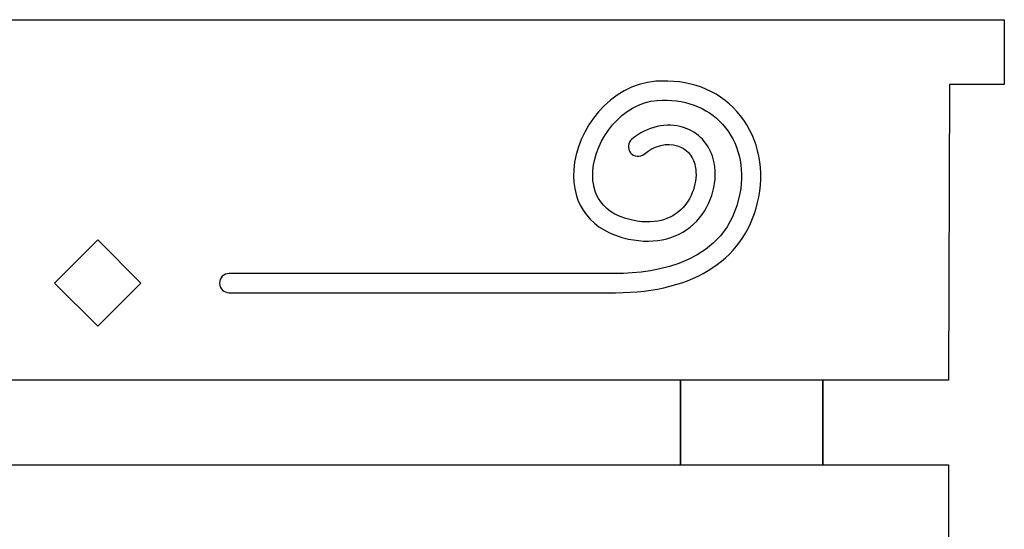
# Model space of a CAD drawing. Header units: millimetres. Extents: x -429 to 420, y -314 to 480.
# Tile 11 of 143: x -266 to -212, y 21 to 49. Entities that reach past the tile are written whole.
import ezdxf

# ---------------------------------------------------------------- set-up
doc = ezdxf.new("R2010")
doc.units = ezdxf.units.MM
doc.header["$MEASUREMENT"] = 0
doc.layers.add('Layer 1', color=7, linetype='Continuous')

msp = doc.modelspace()

# ---------------------------------------------------------------- linework, layer by layer
at = {"layer": 'Layer 1', "color": 114}
msp.add_lwpolyline([(-229.756, 24.3878), (-221.9288, 24.3878), (-221.9288, 29.0566), (-229.756, 29.0566), (-229.756, 24.3878)], close=True, dxfattribs=at)
at = {"layer": 'Layer 1', "color": 7, "lineweight": 25}
for points, knots in [([(-212.5718, 48.9012), (-212.5718, 48.9012), (-214.9478, 48.9012), (-214.9478, 48.9012), (-214.9478, 48.9012), (-214.9478, 48.9012), (-216.7506, 48.9012), (-216.7506, 48.9012), (-216.7506, 48.9012), (-216.7506, 48.9012), (-223.053, 48.9012), (-223.053, 48.9012), (-223.053, 48.9012), (-223.053, 48.9012), (-299.9592, 48.9012), (-299.9592, 48.9012), (-299.9592, 48.9012), (-299.9592, 48.9012), (-306.5248, 48.9012), (-306.5248, 48.9012), (-306.5248, 48.9012), (-306.5248, 48.9012), (-308.0642, 48.9012), (-308.0642, 48.9012), (-308.0642, 48.9012), (-308.0642, 48.9012), (-311.0815, 48.9012), (-311.0815, 48.9012), (-311.0815, 48.9012), (-311.0815, 48.9012), (-311.0815, 45.3322), (-311.0815, 45.3322), (-311.0815, 45.3322), (-311.0815, 45.3322), (-308.0642, 45.3322), (-308.0642, 45.3322), (-308.0642, 45.3322), (-308.0642, 45.3322), (-308.0729, 29.0606), (-308.0729, 29.0606), (-308.0729, 29.0606), (-308.0729, 29.0606), (-300.9286, 29.0606), (-300.9286, 29.0606), (-300.9286, 29.0606), (-300.9286, 29.0606), (-300.9286, 24.3878), (-300.9286, 24.3878), (-300.9286, 24.3878), (-300.9286, 24.3878), (-308.0729, 24.3878), (-308.0729, 24.3878), (-308.0729, 24.3878), (-308.0729, 24.3878), (-308.0729, -15.4524), (-308.0729, -15.4524), (-308.0729, -15.4524), (-308.0729, -15.4524), (-300.9286, -15.4524), (-300.9286, -15.4524), (-300.9286, -15.4524), (-300.9286, -15.4524), (-300.9286, -20.1255), (-300.9286, -20.1255), (-300.9286, -20.1255), (-300.9286, -20.1255), (-308.0729, -20.1255), (-308.0729, -20.1255), (-308.0729, -20.1255), (-308.0729, -20.1255), (-308.0642, -43.6202), (-308.0642, -43.6202), (-308.0642, -43.6202), (-308.0642, -43.8144), (-308.0441, -44.0036), (-308.0118, -44.1885), (-308.0118, -44.1885), (-308.0118, -44.1885), (-307.8821, -44.1885), (-307.8821, -44.1885), (-307.8821, -44.1885), (-307.8821, -44.1885), (-307.8821, -44.6907), (-307.8821, -44.6907), (-307.8821, -44.6907), (-307.4379, -45.9768), (-306.2195, -46.9018), (-304.7825, -46.9018), (-304.7825, -46.9018), (-304.7825, -46.9018), (-218.2297, -46.9018), (-218.2297, -46.9018), (-218.2297, -46.9018), (-216.7927, -46.9018), (-215.5743, -45.9766), (-215.1301, -44.6904), (-215.1301, -44.6904), (-215.1301, -44.6904), (-215.1301, -44.1882), (-215.1301, -44.1882), (-215.1301, -44.1882), (-215.1301, -44.1882), (-215.0004, -44.1883), (-215.0004, -44.1883), (-215.0004, -44.1883), (-214.9681, -44.0034), (-214.948, -43.8142), (-214.948, -43.62), (-214.948, -43.62), (-214.948, -43.62), (-215.007, -20.1253), (-215.007, -20.1253), (-215.007, -20.1253), (-215.007, -20.1253), (-221.9291, -20.1252), (-221.9291, -20.1252), (-221.9291, -20.1252), (-221.9291, -20.1252), (-221.9291, -15.4521), (-221.9291, -15.4521), (-221.9291, -15.4521), (-221.9291, -15.4521), (-215.007, -15.4521), (-215.007, -15.4521), (-215.007, -15.4521), (-215.007, -15.4521), (-215.007, 24.3878), (-215.007, 24.3878), (-215.007, 24.3878), (-215.007, 24.3878), (-221.9291, 24.3878), (-221.9291, 24.3878), (-221.9291, 24.3878), (-221.9291, 24.3878), (-221.9291, 29.0606), (-221.9291, 29.0606), (-221.9291, 29.0606), (-221.9291, 29.0606), (-215.007, 29.0606), (-215.007, 29.0606), (-215.007, 29.0606), (-215.007, 29.0606), (-214.9477, 45.333), (-214.9477, 45.333), (-214.9477, 45.333), (-214.9477, 45.333), (-212.5718, 45.333), (-212.5718, 45.333), (-212.5718, 45.333), (-212.5718, 45.333), (-211.9305, 45.333), (-211.9305, 45.333), (-211.9305, 45.333), (-211.9305, 45.333), (-211.9305, 48.9012), (-211.9305, 48.9012), (-211.9305, 48.9012), (-211.9305, 48.9012), (-212.5718, 48.9012), (-212.5718, 48.9012)], [0, 0, 0, 0, 0.0243902, 0.0243902, 0.0243902, 0.0243902, 0.0487805, 0.0487805, 0.0487805, 0.0487805, 0.0731707, 0.0731707, 0.0731707, 0.0731707, 0.097561, 0.097561, 0.097561, 0.097561, 0.1219512, 0.1219512, 0.1219512, 0.1219512, 0.1463415, 0.1463415, 0.1463415, 0.1463415, 0.1707317, 0.1707317, 0.1707317, 0.1707317, 0.195122, 0.195122, 0.195122, 0.195122, 0.2195122, 0.2195122, 0.2195122, 0.2195122, 0.2439024, 0.2439024, 0.2439024, 0.2439024, 0.2682927, 0.2682927, 0.2682927, 0.2682927, 0.2926829, 0.2926829, 0.2926829, 0.2926829, 0.3170732, 0.3170732, 0.3170732, 0.3170732, 0.3414634, 0.3414634, 0.3414634, 0.3414634, 0.3658537, 0.3658537, 0.3658537, 0.3658537, 0.3902439, 0.3902439, 0.3902439, 0.3902439, 0.4146341, 0.4146341, 0.4146341, 0.4146341, 0.4390244, 0.4390244, 0.4390244, 0.4390244, 0.4634146, 0.4634146, 0.4634146, 0.4634146, 0.4878049, 0.4878049, 0.4878049, 0.4878049, 0.5121951, 0.5121951, 0.5121951, 0.5121951, 0.5365854, 0.5365854, 0.5365854, 0.5365854, 0.5609756, 0.5609756, 0.5609756, 0.5609756, 0.5853659, 0.5853659, 0.5853659, 0.5853659, 0.6097561, 0.6097561, 0.6097561, 0.6097561, 0.6341463, 0.6341463, 0.6341463, 0.6341463, 0.6585366, 0.6585366, 0.6585366, 0.6585366, 0.6829268, 0.6829268, 0.6829268, 0.6829268, 0.7073171, 0.7073171, 0.7073171, 0.7073171, 0.7317073, 0.7317073, 0.7317073, 0.7317073, 0.7560976, 0.7560976, 0.7560976, 0.7560976, 0.7804878, 0.7804878, 0.7804878, 0.7804878, 0.804878, 0.804878, 0.804878, 0.804878, 0.8292683, 0.8292683, 0.8292683, 0.8292683, 0.8536585, 0.8536585, 0.8536585, 0.8536585, 0.8780488, 0.8780488, 0.8780488, 0.8780488, 0.902439, 0.902439, 0.902439, 0.902439, 0.9268293, 0.9268293, 0.9268293, 0.9268293, 0.9512195, 0.9512195, 0.9512195, 0.9512195, 1, 1, 1, 1]), ([(-229.761, 24.3878), (-229.761, 24.3878), (-293.1221, 24.3878), (-293.1221, 24.3878), (-293.1221, 24.3878), (-293.1221, 24.3878), (-293.1221, 29.0606), (-293.1221, 29.0606), (-293.1221, 29.0606), (-293.1221, 29.0606), (-229.761, 29.0606), (-229.761, 29.0606), (-229.761, 29.0606), (-229.761, 29.0606), (-229.761, 24.3878), (-229.761, 24.3878)], [0, 0, 0, 0, 0.2, 0.2, 0.2, 0.2, 0.4, 0.4, 0.4, 0.4, 0.6, 0.6, 0.6, 0.6, 1, 1, 1, 1])]:
    msp.add_open_spline(points, degree=3, knots=knots, dxfattribs=at)
at = {"layer": 'Layer 1', "color": 114}
for points, knots in [([(-233.3347, 33.8699), (-233.3347, 33.8699), (-254.622, 33.8699), (-254.622, 33.8699), (-254.622, 33.8699), (-254.9141, 33.8699), (-255.1512, 34.107), (-255.1512, 34.3991), (-255.1512, 34.3991), (-255.1512, 34.6912), (-254.9141, 34.9283), (-254.622, 34.9283), (-254.622, 34.9283), (-254.622, 34.9283), (-233.3347, 34.9282), (-233.3347, 34.9282), (-233.3347, 34.9282), (-231.0871, 34.9282), (-227.2091, 35.5005), (-226.4902, 39.3332), (-226.4902, 39.3332), (-226.2201, 40.7733), (-226.5675, 42.1621), (-227.4435, 43.1432), (-227.4435, 43.1432), (-228.2936, 44.0954), (-229.5742, 44.5616), (-231.0445, 44.4542), (-231.0445, 44.4542), (-232.9889, 44.3134), (-234.473, 42.2968), (-234.5889, 40.5754), (-234.5889, 40.5754), (-234.6447, 39.743), (-234.4368, 38.2841), (-232.4146, 37.8595), (-232.4146, 37.8595), (-230.9467, 37.5518), (-230.0961, 38.0598), (-229.6415, 38.5403), (-229.6415, 38.5403), (-229.0393, 39.1772), (-228.7676, 40.1746), (-228.9803, 40.9663), (-228.9803, 40.9663), (-229.1086, 41.4444), (-229.4521, 41.8048), (-229.9222, 41.9556), (-229.9222, 41.9556), (-230.5146, 42.1448), (-231.1866, 41.9818), (-231.7656, 41.5058), (-231.7656, 41.5058), (-231.9916, 41.3206), (-232.3249, 41.3531), (-232.5104, 41.5786), (-232.5104, 41.5786), (-232.6959, 41.8046), (-232.6633, 42.1377), (-232.4376, 42.3231), (-232.4376, 42.3231), (-231.588, 43.0216), (-230.527, 43.2608), (-229.5991, 42.9631), (-229.5991, 42.9631), (-228.7799, 42.7006), (-228.182, 42.073), (-227.9582, 41.2409), (-227.9582, 41.2409), (-227.65, 40.0947), (-228.0175, 38.717), (-228.8726, 37.813), (-228.8726, 37.813), (-229.7772, 36.856), (-231.112, 36.5046), (-232.6318, 36.8237), (-232.6318, 36.8237), (-234.6511, 37.2473), (-235.7774, 38.6763), (-235.6449, 40.6461), (-235.6449, 40.6461), (-235.4967, 42.8469), (-233.6436, 45.3266), (-231.1211, 45.5097), (-231.1211, 45.5097), (-229.3161, 45.6388), (-227.7278, 45.0506), (-226.6541, 43.8479), (-226.6541, 43.8479), (-225.5577, 42.62), (-225.119, 40.9034), (-225.45, 39.1375), (-225.45, 39.1375), (-226.078, 35.7903), (-228.9519, 33.8699), (-233.3347, 33.8699)], [0, 0, 0, 0, 0.04, 0.04, 0.04, 0.04, 0.08, 0.08, 0.08, 0.08, 0.12, 0.12, 0.12, 0.12, 0.16, 0.16, 0.16, 0.16, 0.2, 0.2, 0.2, 0.2, 0.24, 0.24, 0.24, 0.24, 0.28, 0.28, 0.28, 0.28, 0.32, 0.32, 0.32, 0.32, 0.36, 0.36, 0.36, 0.36, 0.4, 0.4, 0.4, 0.4, 0.44, 0.44, 0.44, 0.44, 0.48, 0.48, 0.48, 0.48, 0.52, 0.52, 0.52, 0.52, 0.56, 0.56, 0.56, 0.56, 0.6, 0.6, 0.6, 0.6, 0.64, 0.64, 0.64, 0.64, 0.68, 0.68, 0.68, 0.68, 0.72, 0.72, 0.72, 0.72, 0.76, 0.76, 0.76, 0.76, 0.8, 0.8, 0.8, 0.8, 0.84, 0.84, 0.84, 0.84, 0.88, 0.88, 0.88, 0.88, 0.92, 0.92, 0.92, 0.92, 1, 1, 1, 1]), ([(-264.2393, 34.4007), (-264.2393, 34.4007), (-261.8568, 32.0181), (-261.8568, 32.0181), (-261.8568, 32.0181), (-261.8568, 32.0181), (-259.4742, 34.4007), (-259.4742, 34.4007), (-259.4742, 34.4007), (-259.4742, 34.4007), (-261.8568, 36.7833), (-261.8568, 36.7833), (-261.8568, 36.7833), (-261.8568, 36.7833), (-264.2393, 34.4007), (-264.2393, 34.4007)], [0, 0, 0, 0, 0.2, 0.2, 0.2, 0.2, 0.4, 0.4, 0.4, 0.4, 0.6, 0.6, 0.6, 0.6, 1, 1, 1, 1])]:
    msp.add_open_spline(points, degree=3, knots=knots, dxfattribs=at)

doc.saveas('drawing.dxf')
